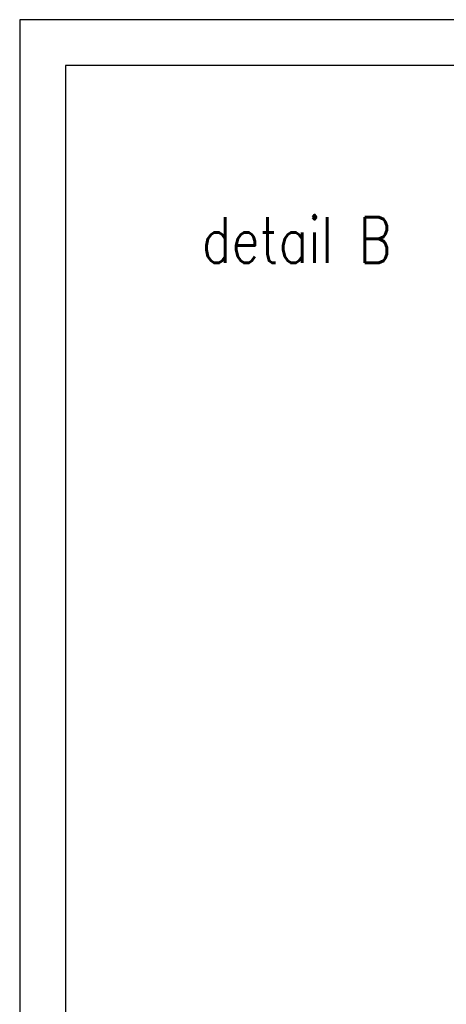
# Model space of a CAD drawing. Header units: millimetres. Extents: x -637441 to -130928, y -380379 to -53767.
# Tile 158 of 193: x -370166 to -367834, y -151124 to -145744. Entities that reach past the tile are written whole.
import ezdxf

# ---------------------------------------------------------------- set-up
doc = ezdxf.new("R2010")
doc.units = ezdxf.units.MM
doc.header["$LTSCALE"] = 10
doc.layers.add('CKFORMATY', color=7, linetype='Continuous', lineweight=25)
doc.layers.add('CKTEXTY_STREDNI', color=6, linetype='Continuous', lineweight=50)
doc.styles.get("Standard").update_dxf_attribs({"font": 'simplex.shx', "width": 0.8})

# ---------------------------------------------------------------- blocks, each defined once
blk = doc.blocks.new('FORM_a3')
for p, q in [((0, 29.7), (0, 0)), ((42, 29.7), (0, 29.7)), ((0.5, 29.2), (0.5, 0.5)), ((41.5, 29.2), (0.5, 29.2))]:
    blk.add_line(p, q)

msp = doc.modelspace()

# ---------------------------------------------------------------- block references
at = {"layer": 'CKFORMATY', "xscale": 500, "yscale": 500, "zscale": 500}
msp.add_blockref('FORM_a3', (-370166.389, -160593.794), dxfattribs=at)

# ---------------------------------------------------------------- texts
at = {"layer": 'CKTEXTY_STREDNI', "color": 7, "width": 0.8}
msp.add_text('detail B', height=250, dxfattribs=at).set_placement((-369171.235, -147072.757))

doc.saveas('drawing.dxf')
